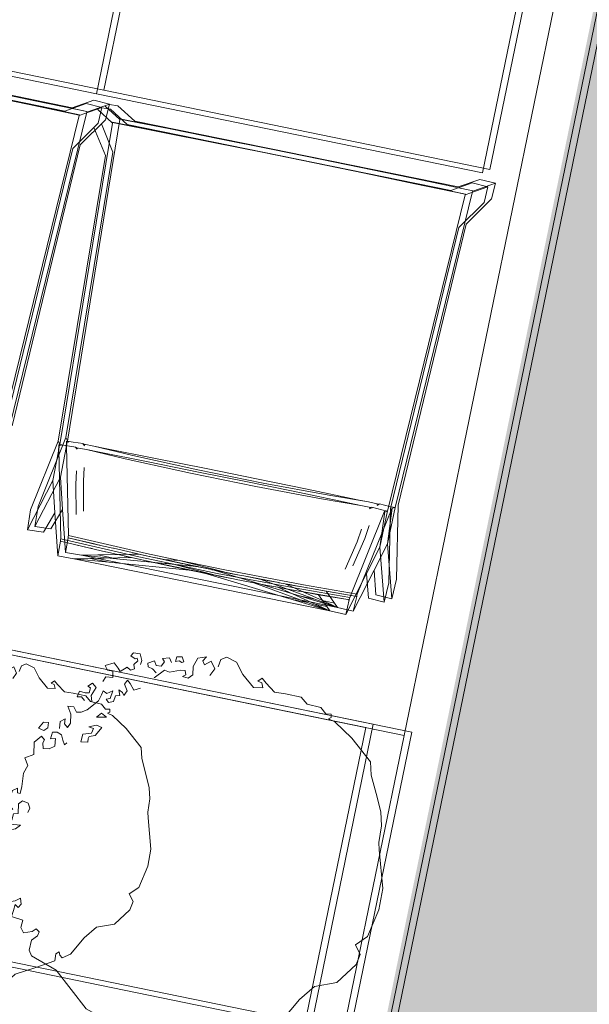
# Model space of a CAD drawing. Header units: millimetres. Extents: x 19047 to 276906, y -533553 to -451719.
# Tile 14 of 36: x 55873 to 56599, y -488402 to -487146. Entities that reach past the tile are written whole.
import ezdxf

# ---------------------------------------------------------------- set-up
doc = ezdxf.new("R2010")
doc.units = ezdxf.units.MM
doc.header["$MEASUREMENT"] = 0
doc.linetypes.add('Przerywana długa', pattern=[1300, 1000, -300])
for name, color, linetype, lineweight in [('0_Nr_pióra__92', 7, 'Continuous', 13), ('PZT - ogródek_Nr_pióra__101', 7, 'Continuous', 5), ('PZT - ogródek_Nr_pióra__161', 7, 'Continuous', 5), ('PZT_Nr_pióra__1', 7, 'Continuous', 13)]:
    doc.layers.add(name, color=color, linetype=linetype, lineweight=lineweight)
doc.layers.add('PZT - ogródek', color=7, linetype='Continuous')

# ---------------------------------------------------------------- blocks, each defined once
blk = doc.blocks.new('Dach_1', base_point=(32.7866, -701.2606))
at = {"layer": '0_Nr_pióra__92', "linetype": 'Przerywana długa', "flags": 128}
for points in [[(34.3901, -705.8786), (35.2354, -701.7636)], [(31.9413, -705.3756), (34.3901, -705.8786)]]:
    blk.add_lwpolyline(points, dxfattribs=at)
blk = doc.blocks.new('Drzewo rzut 19_2')
at = {"layer": 'PZT - ogródek_Nr_pióra__101', "linetype": 'Continuous'}
for p, q in [((-37.3, 187.3), (-30.1, 189.1)), ((-30.1, 189.1), (8.5, 198.9)), ((8.5, 198.9), (30.5, 198.7)), ((30.5, 198.7), (59.3, 191.5)), ((59.3, 191.5), (69.5, 180.7)), ((-103.8, 168.7), (-86.4, 176.5)), ((-86.4, 176.5), (-68.4, 184.3)), ((-68.4, 184.3), (-54.7, 187.3)), ((-54.7, 187.3), (-37.3, 187.3)), ((69.5, 180.7), (78.4, 187.3)), ((78.4, 187.3), (89.2, 184.9)), ((89.2, 184.9), (110.4, 168.4)), ((-138, 142.9), (-117.4, 165.6)), ((-117.4, 165.6), (-103.8, 168.7)), ((110.4, 168.4), (118.2, 146.5)), ((-151.8, 123.1), (-138, 142.9)), ((118.2, 146.5), (133.9, 133.4)), ((133.9, 133.4), (157.5, 119.5)), ((-159, 118.3), (-155.4, 118.9)), ((-158.4, 112.9), (-159, 118.3)), ((-155.4, 118.9), (-153.6, 116.5)), ((-153.6, 116.5), (-151.8, 123.1)), ((157.5, 119.5), (163.6, 109.9)), ((-165, 92.5), (-163.8, 106.9)), ((-163.8, 106.9), (-158.4, 112.9)), ((160.8, 106.3), (156.7, 104.9)), ((156.7, 104.9), (160.1, 101.1)), ((160.1, 101.1), (168.9, 101.1)), ((163.6, 109.9), (160.8, 106.3)), ((168.9, 101.1), (182, 77.6)), ((-171, 85.3), (-165, 92.5)), ((-171.6, 69.2), (-171, 85.3)), ((182, 77.6), (194.2, 54)), ((-171.6, 57.8), (-171.6, 69.2)), ((-179.4, 47.6), (-171.6, 57.8)), ((194.2, 54), (199.4, 49.6)), ((-183.6, 42.8), (-179.4, 47.6)), ((-180, 39.2), (-183.6, 42.8)), ((-178.8, 43.4), (-180, 39.2)), ((-174, 45.2), (-178.8, 43.4)), ((-172.8, 35.6), (-174, 45.2)), ((193.3, 44.4), (185.5, 22.6)), ((197.7, 44.4), (193.3, 44.4)), ((199.4, 49.6), (197.7, 44.4)), ((-184.2, 23), (-172.8, 35.6)), ((-199.2, 3.8), (-195.6, 14.6)), ((-195.6, 14.6), (-184.2, 23)), ((185.5, 22.6), (189.5, -17.8)), ((-195.6, -1.6), (-199.2, 3.8)), ((-187.8, -3.4), (-195.6, -1.6)), ((-192.6, -11.2), (-185.4, -6.4)), ((-187.8, -17.2), (-192.6, -11.2)), ((-185.4, -6.4), (-177.6, -10)), ((-193.2, -25), (-196.2, -16.6)), ((-196.2, -16.6), (-191.4, -19.6)), ((-184.2, -28.6), (-193.2, -25)), ((-191.4, -19.6), (-187.8, -17.2)), ((189.5, -17.8), (190.7, -44.6)), ((-175.8, -27.4), (-184.2, -28.6)), ((-178.8, -35.8), (-174.6, -34.6)), ((-178.2, -40.6), (-178.8, -35.8)), ((-171.6, -31.6), (-175.8, -27.4)), ((-174.6, -34.6), (-172.2, -37.6)), ((-172.2, -37.6), (-171.6, -31.6)), ((-187.1, -38.6), (-192, -41.1)), ((-192, -41.1), (-191, -46.4)), ((-191, -46.4), (-186.1, -46.9)), ((-187.6, -43.5), (-186.1, -40.6)), ((-186.1, -46.9), (-187.6, -43.5)), ((-186.1, -40.6), (-187.1, -38.6)), ((-174.6, -51.4), (-178.2, -40.6)), ((190.7, -44.6), (178.5, -79.6)), ((-184.7, -50.8), (-189.1, -53.8)), ((-189.1, -53.8), (-187.1, -60.6)), ((-187.1, -60.6), (-184.2, -58.2)), ((-184.2, -58.2), (-179.3, -60.6)), ((-179.3, -60.6), (-178.8, -66)), ((-175.8, -56.8), (-174.6, -51.4)), ((-166.2, -65.8), (-175.8, -56.8)), ((-178.8, -66), (-183.2, -68.4)), ((-183.2, -68.4), (-179.8, -74.7)), ((-179.8, -74.7), (-176.4, -73.8)), ((-176.4, -73.8), (-174.9, -68.9)), ((-174.9, -68.9), (-171.5, -64.5)), ((-181.7, -81.1), (-188.1, -84)), ((-188.1, -84), (-188.1, -90.8)), ((-183.3, -86.2), (-180.8, -85)), ((-182.3, -88.2), (-183.3, -86.2)), ((-177.4, -81.6), (-181.7, -81.1)), ((-180.8, -85), (-176.4, -88.4)), ((-176.4, -88.4), (-172, -86.9)), ((-172, -86.9), (-170, -90.8)), ((-156.6, -89.1), (-150.6, -84.3)), ((-150.6, -84.3), (-153.6, -77.7)), ((178.5, -79.6), (144.4, -116.2)), ((-188.1, -90.8), (-184.7, -92.8)), ((-184.7, -92.8), (-182.3, -88.2)), ((-170, -90.8), (-172.5, -94.7)), ((-172.5, -94.7), (-167.1, -101.1)), ((-159.6, -92.1), (-156.6, -89.1)), ((-154.8, -94.5), (-159.6, -92.1)), ((-148.8, -90.9), (-154.8, -94.5)), ((-143.4, -93.3), (-148.8, -90.9)), ((-148.2, -99.3), (-146.4, -95.1)), ((-142.8, -97.5), (-148.2, -99.3)), ((-146.4, -95.1), (-143.4, -93.3)), ((-141.6, -101.7), (-142.8, -97.5)), ((-170, -103.5), (-174.9, -108.4)), ((-174.9, -108.4), (-170.5, -117.2)), ((-167.1, -101.1), (-170, -103.5)), ((-166.2, -114.2), (-166.1, -108.4)), ((-166.1, -108.4), (-159.8, -107.4)), ((-159.8, -107.4), (-159.3, -114.7)), ((-142.8, -110.7), (-146.4, -105.3)), ((-146.4, -105.3), (-138, -106.5)), ((-144.6, -114.9), (-142.8, -110.7)), ((-135.6, -102.9), (-141.6, -101.7)), ((-138, -106.5), (-136.8, -110.7)), ((-136.8, -110.7), (-133.8, -107.7)), ((-133.8, -107.7), (-135.6, -102.9)), ((-118.8, -107.1), (-121.8, -113.1)), ((-117, -117.3), (-118.8, -107.1)), ((-107.6, -110.3), (-109.1, -116.2)), ((-103.2, -112.8), (-107.6, -110.3)), ((-98.3, -115.7), (-103.2, -112.8)), ((-170.5, -117.2), (-166.2, -114.2)), ((-159.3, -114.7), (-153.9, -116.7)), ((-147, -122.7), (-150.6, -126.9)), ((-138, -126.3), (-147, -122.7)), ((-140.4, -116.1), (-144.6, -114.9)), ((-133.8, -117.9), (-140.4, -116.1)), ((-132, -124.5), (-138, -126.3)), ((-123, -128.1), (-133.8, -117.9)), ((-121.8, -113.1), (-117, -117.3)), ((-109.1, -116.2), (-106.1, -123.5)), ((-106.1, -123.5), (-105.2, -118.6)), ((-105.2, -118.6), (-100.3, -119.6)), ((-100.3, -119.6), (-97.8, -128.4)), ((-96.4, -121.6), (-98.3, -115.7)), ((-94.4, -122), (-96.4, -121.6)), ((-90.5, -122), (-94.4, -122)), ((-89.6, -128.9), (-90.5, -122)), ((144.4, -116.2), (133.9, -143.3)), ((-150.6, -126.9), (-147, -131.1)), ((-147, -131.1), (-145.8, -128.1)), ((-145.8, -128.1), (-140.4, -128.7)), ((-140.4, -128.7), (-139.8, -132.9)), ((-139.8, -132.9), (-140.4, -138.9)), ((-135, -135.9), (-132, -132.3)), ((-134.4, -140.1), (-135, -135.9)), ((-119.4, -133.5), (-123, -128.1)), ((-118.8, -138.3), (-119.4, -133.5)), ((-97.8, -128.4), (-89.6, -128.9)), ((-140.4, -138.9), (-134.4, -140.1)), ((-123.6, -141.9), (-118.8, -138.3)), ((-123.6, -147.9), (-123.6, -141.9)), ((-115.8, -143.7), (-123.6, -147.9)), ((-106.8, -142.5), (-115.8, -143.7)), ((-106.8, -153.3), (-110.4, -148.5)), ((-110.4, -148.5), (-105, -148.5)), ((-102, -144.9), (-106.8, -142.5)), ((-105, -148.5), (-102, -144.9)), ((-95.4, -154.5), (-93.6, -149.7)), ((-93.6, -149.7), (-88.2, -147.3)), ((-88.2, -147.3), (-84, -144.9)), ((-84, -144.9), (-86.4, -143.1)), ((108.6, -139.8), (106, -143.3)), ((106, -143.3), (109.5, -146.8)), ((113, -140.7), (108.6, -139.8)), ((109.5, -146.8), (112.3, -155.2)), ((118.2, -145.9), (113, -140.7)), ((128.7, -146.8), (118.2, -145.9)), ((133.9, -143.3), (128.7, -146.8)), ((-99.6, -152.7), (-106.8, -153.3)), ((-94.8, -159.3), (-95.4, -154.5)), ((-87.6, -159.9), (-94.8, -159.3)), ((-81, -154.5), (-88.8, -155.1)), ((-88.8, -155.1), (-87.6, -159.9)), ((-77.4, -159.9), (-81, -154.5)), ((-76.8, -165.9), (-77.4, -159.9)), ((83.8, -162.3), (77.8, -164.1)), ((87.4, -164.7), (83.8, -162.3)), ((99.4, -158.1), (97.6, -170.1)), ((107.3, -158.9), (99.4, -158.1)), ((112.3, -155.2), (107.3, -158.9)), ((-98.4, -164.7), (-103.8, -164.7)), ((-103.8, -164.7), (-103.4, -170)), ((-103.4, -170), (-96.4, -173.7)), ((-94.8, -168.3), (-98.4, -164.7)), ((-96.4, -173.7), (-94.8, -168.3)), ((-88.8, -169.5), (-85.8, -165.9)), ((-81.6, -176.1), (-88.8, -169.5)), ((-85.8, -165.9), (-82.2, -167.1)), ((-82.2, -167.1), (-76.8, -165.9)), ((-69, -174.3), (-81.6, -176.1)), ((-64.2, -182.7), (-69, -174.3)), ((-20.5, -177.9), (-19.3, -171.9)), ((-19.3, -171.9), (-14.5, -169.5)), ((-14.5, -169.5), (-9.7, -170.7)), ((70.1, -174.9), (64.7, -177.9)), ((79.3, -175.4), (70.1, -174.9)), ((77.8, -164.1), (81.4, -168.9)), ((78.4, -178.5), (79.3, -175.4)), ((81.4, -168.9), (84.4, -177.9)), ((85, -168.3), (87.4, -164.7)), ((91.5, -169), (85, -168.3)), ((97.6, -170.1), (91.5, -169)), ((-57.1, -178.5), (-64.2, -182.7)), ((-48.7, -181.5), (-57.1, -178.5)), ((-34.9, -180.9), (-48.7, -181.5)), ((-27.7, -181.5), (-34.9, -180.9)), ((-32.5, -185.1), (-27.7, -184.5)), ((-29.5, -189.9), (-32.5, -185.1)), ((-27.7, -184.5), (-27.7, -181.5)), ((-16.9, -181.5), (-20.5, -177.9)), ((-7.3, -180.3), (-16.9, -181.5)), ((-10.3, -186.3), (-16.3, -192.3)), ((-6.1, -185.1), (-7.3, -180.3)), ((0.5, -185.7), (-6.1, -185.1)), ((-0.7, -191.1), (0.5, -185.7)), ((8.9, -180.3), (4.1, -176.1)), ((4.1, -176.1), (4.7, -182.7)), ((4.7, -182.7), (5.9, -189.3)), ((10.7, -185.7), (8.9, -180.3)), ((16.7, -183.3), (10.7, -185.7)), ((24.5, -186.9), (16.7, -183.3)), ((28.7, -189.3), (24.5, -186.9)), ((35.9, -184.5), (33.5, -187.5)), ((33.5, -187.5), (34.5, -190.8)), ((43.3, -188.7), (35.9, -184.5)), ((64.7, -177.9), (54.5, -188.7)), ((79, -181.5), (78.4, -178.5)), ((84.4, -177.9), (79, -181.5)), ((-16.3, -192.3), (-29.5, -189.9)), ((5.9, -189.3), (-0.7, -191.1)), ((11.9, -191.7), (8.3, -199.5)), ((8.3, -199.5), (16.1, -197.1)), ((16.1, -191.7), (11.9, -191.7)), ((16.1, -197.1), (16.1, -191.7)), ((26.1, -192.4), (28.7, -189.3)), ((34.5, -190.8), (26.1, -192.4)), ((46.1, -193.5), (43.3, -188.7)), ((50.3, -194.7), (46.1, -193.5)), ((55.7, -191.1), (50.3, -194.7)), ((54.5, -188.7), (55.7, -191.1))]:
    blk.add_line(p, q, dxfattribs=at)
blk = doc.blocks.new('Drzewo rzut 19')
at = {"layer": 'PZT - ogródek_Nr_pióra__101', "linetype": 'Continuous'}
for p, q in [((-37.6, 236.3), (10.6, 248.7)), ((10.6, 248.7), (38.1, 248.3)), ((38.1, 248.3), (74.1, 239.3)), ((74.1, 239.3), (86.8, 225.8)), ((-108, 220.6), (-85.6, 230.3)), ((-85.6, 230.3), (-68.3, 234.1)), ((-68.3, 234.1), (-46.6, 234.1)), ((-46.6, 234.1), (-37.6, 236.3)), ((86.8, 225.8), (98.1, 234.1)), ((98.1, 234.1), (111.6, 231.1)), ((111.6, 231.1), (138, 210.5)), ((-129.8, 210.9), (-108, 220.6)), ((-172.5, 178.6), (-146.7, 207.1)), ((-146.7, 207.1), (-129.8, 210.9)), ((138, 210.5), (147.8, 183.2)), ((-189.7, 153.9), (-172.5, 178.6)), ((147.8, 183.2), (167.4, 166.8)), ((167.4, 166.8), (196.9, 149.3)), ((-192, 145.6), (-189.7, 153.9)), ((-204.7, 133.7), (-198, 141.2)), ((-198.7, 147.9), (-194.2, 148.6)), ((-198, 141.2), (-198.7, 147.9)), ((-194.2, 148.6), (-192, 145.6)), ((196.9, 149.3), (204.5, 137.3)), ((-206.2, 115.7), (-204.7, 133.7)), ((201.1, 132.8), (195.9, 131.1)), ((195.9, 131.1), (200.2, 126.4)), ((200.2, 126.4), (211.1, 126.4)), ((204.5, 137.3), (201.1, 132.8)), ((211.1, 126.4), (227.5, 97)), ((-213.7, 106.7), (-206.2, 115.7)), ((-214.5, 86.4), (-213.7, 106.7)), ((227.5, 97), (242.7, 67.5)), ((-214.5, 72.2), (-214.5, 86.4)), ((-224.2, 59.5), (-214.5, 72.2)), ((242.7, 67.5), (249.3, 62)), ((-229.5, 53.5), (-224.2, 59.5)), ((-225, 49), (-229.5, 53.5)), ((-223.5, 54.2), (-225, 49)), ((-217.5, 56.5), (-223.5, 54.2)), ((-216, 44.5), (-217.5, 56.5)), ((241.6, 55.5), (231.8, 28.2)), ((247.1, 55.5), (241.6, 55.5)), ((249.3, 62), (247.1, 55.5)), ((-230.2, 28.7), (-216, 44.5)), ((-244.4, 18.2), (-230.2, 28.7)), ((231.8, 28.2), (236.9, -22.3)), ((-248.9, 4.8), (-244.4, 18.2)), ((-244.4, -2), (-248.9, 4.8)), ((-234.7, -4.2), (-244.4, -2)), ((-240.7, -14), (-231.7, -8)), ((-231.7, -8), (-222, -12.5)), ((-241.4, -31.2), (-245.2, -20.7)), ((-245.2, -20.7), (-239.2, -24.5)), ((-234.7, -21.5), (-240.7, -14)), ((-239.2, -24.5), (-234.7, -21.5)), ((236.9, -22.3), (238.4, -55.8)), ((-230.2, -35.7), (-241.4, -31.2)), ((-219.7, -34.2), (-230.2, -35.7)), ((-214.5, -39.5), (-219.7, -34.2)), ((-233.9, -48.3), (-240, -51.3)), ((-232.7, -50.7), (-233.9, -48.3)), ((-223.5, -44.7), (-218.2, -43.2)), ((-222.7, -50.7), (-223.5, -44.7)), ((-218.2, -43.2), (-215.2, -47)), ((-215.2, -47), (-214.5, -39.5)), ((-240, -51.3), (-238.8, -58.1)), ((-238.8, -58.1), (-232.7, -58.7)), ((-234.5, -54.4), (-232.7, -50.7)), ((-232.7, -58.7), (-234.5, -54.4)), ((-218.2, -64.2), (-222.7, -50.7)), ((238.4, -55.8), (223.1, -99.5)), ((-230.8, -63.5), (-236.3, -67.2)), ((-236.3, -67.2), (-233.9, -75.7)), ((-233.9, -75.7), (-230.2, -72.7)), ((-230.2, -72.7), (-224.1, -75.7)), ((-219.7, -70.9), (-218.2, -64.2)), ((-207.7, -82.2), (-219.7, -70.9)), ((-223.5, -82.4), (-229, -85.5)), ((-229, -85.5), (-224.7, -93.4)), ((-224.1, -75.7), (-223.5, -82.4)), ((-220.5, -92.2), (-218.6, -86.1)), ((-218.6, -86.1), (-214.4, -80.6)), ((-224.7, -93.4), (-220.5, -92.2)), ((-188.2, -105.4), (-192, -97.2)), ((223.1, -99.5), (180.5, -145.3)), ((-227.2, -101.3), (-235.1, -105)), ((-235.1, -105), (-235.1, -113.5)), ((-230.8, -116), (-227.9, -110.2)), ((-229.1, -107.8), (-226, -106.2)), ((-227.9, -110.2), (-229.1, -107.8)), ((-221.7, -102), (-227.2, -101.3)), ((-226, -106.2), (-220.5, -110.5)), ((-220.5, -110.5), (-215, -108.7)), ((-215, -108.7), (-212.5, -113.5)), ((-199.5, -115.2), (-195.7, -111.4)), ((-195.7, -111.4), (-188.2, -105.4)), ((-235.1, -113.5), (-230.8, -116)), ((-212.5, -113.5), (-215.6, -118.4)), ((-215.6, -118.4), (-208.9, -126.3)), ((-193.5, -118.2), (-199.5, -115.2)), ((-186, -113.7), (-193.5, -118.2)), ((-179.2, -116.7), (-186, -113.7)), ((-185.2, -124.2), (-183, -118.9)), ((-178.5, -121.9), (-185.2, -124.2)), ((-183, -118.9), (-179.2, -116.7)), ((-177, -127.2), (-178.5, -121.9)), ((-212.5, -129.4), (-218.6, -135.5)), ((-218.6, -135.5), (-213.2, -146.5)), ((-208.9, -126.3), (-212.5, -129.4)), ((-207.8, -142.7), (-207.7, -135.5)), ((-207.7, -135.5), (-199.7, -134.3)), ((-199.7, -134.3), (-199.1, -143.4)), ((-178.5, -138.4), (-183, -131.7)), ((-183, -131.7), (-172.5, -133.2)), ((-169.5, -128.7), (-177, -127.2)), ((-172.5, -133.2), (-171, -138.4)), ((-171, -138.4), (-167.2, -134.7)), ((-167.2, -134.7), (-169.5, -128.7)), ((-148.5, -133.9), (-152.3, -141.4)), ((-146.3, -146.6), (-148.5, -133.9)), ((-134.5, -137.9), (-136.3, -145.2)), ((-129, -141), (-134.5, -137.9)), ((-213.2, -146.5), (-207.8, -142.7)), ((-199.1, -143.4), (-192.4, -145.9)), ((-180.7, -143.6), (-178.5, -138.4)), ((-175.5, -145.1), (-180.7, -143.6)), ((-167.2, -147.4), (-175.5, -145.1)), ((-153.8, -160.1), (-167.2, -147.4)), ((-152.3, -141.4), (-146.3, -146.6)), ((-136.3, -145.2), (-132.7, -154.4)), ((-132.7, -154.4), (-131.5, -148.3)), ((-131.5, -148.3), (-125.4, -149.5)), ((-122.9, -144.6), (-129, -141)), ((-125.4, -149.5), (-122.3, -160.5)), ((-120.5, -152), (-122.9, -144.6)), ((180.5, -145.3), (167.4, -179.1)), ((-183.7, -153.4), (-188.2, -158.6)), ((-188.2, -158.6), (-183.7, -163.9)), ((-172.5, -157.9), (-183.7, -153.4)), ((-183.7, -163.9), (-182.2, -160.1)), ((-182.2, -160.1), (-175.5, -160.9)), ((-175.5, -160.9), (-174.7, -166.1)), ((-165, -155.6), (-172.5, -157.9)), ((-149.3, -166.9), (-153.8, -160.1)), ((-122.3, -160.5), (-111.9, -161.1)), ((-118, -152.6), (-120.5, -152)), ((-113.2, -152.6), (-118, -152.6)), ((-111.9, -161.1), (-113.2, -152.6)), ((-174.7, -166.1), (-175.5, -173.6)), ((-175.5, -173.6), (-168, -175.1)), ((-168.7, -169.9), (-165, -165.4)), ((-168, -175.1), (-168.7, -169.9)), ((-154.5, -177.4), (-148.5, -172.9)), ((-148.5, -172.9), (-149.3, -166.9)), ((135.8, -174.7), (132.5, -179.1)), ((141.2, -175.8), (135.8, -174.7)), ((147.8, -182.4), (141.2, -175.8)), ((-154.5, -184.9), (-154.5, -177.4)), ((-144.8, -179.6), (-154.5, -184.9)), ((-133.5, -178.1), (-144.8, -179.6)), ((-133.5, -191.6), (-138, -185.6)), ((-138, -185.6), (-131.3, -185.6)), ((-127.5, -181.1), (-133.5, -178.1)), ((-131.3, -185.6), (-127.5, -181.1)), ((-119.3, -193.1), (-117, -187.1)), ((-117, -187.1), (-110.3, -184.1)), ((-110.3, -184.1), (-105, -181.1)), ((-105, -181.1), (-108, -178.9)), ((132.5, -179.1), (136.9, -183.5)), ((136.9, -183.5), (140.4, -194)), ((160.9, -183.5), (147.8, -182.4)), ((167.4, -179.1), (160.9, -183.5)), ((-124.5, -190.9), (-133.5, -191.6)), ((-118.5, -199.1), (-119.3, -193.1)), ((-109.5, -199.9), (-118.5, -199.1)), ((-101.3, -193.1), (-111, -193.9)), ((-111, -193.9), (-109.5, -199.9)), ((-96.8, -199.9), (-101.3, -193.1)), ((-96.1, -207.3), (-96.8, -199.9)), ((124.3, -197.6), (122, -212.6)), ((134.1, -198.6), (124.3, -197.6)), ((140.4, -194), (134.1, -198.6)), ((-123, -205.8), (-129.8, -205.8)), ((-129.8, -205.8), (-129.3, -212.4)), ((-129.3, -212.4), (-120.5, -217.2)), ((-118.5, -210.3), (-123, -205.8)), ((-120.5, -217.2), (-118.5, -210.3)), ((-111, -211.8), (-107.3, -207.3)), ((-102, -220.1), (-111, -211.8)), ((-107.3, -207.3), (-102.8, -208.8)), ((-102.8, -208.8), (-96.1, -207.3)), ((-24.1, -214.8), (-18.1, -211.8)), ((-18.1, -211.8), (-12.1, -213.3)), ((104.8, -202.9), (97.3, -205.1)), ((97.3, -205.1), (101.8, -211.1)), ((101.8, -211.1), (105.6, -222.3)), ((109.3, -205.8), (104.8, -202.9)), ((106.3, -210.3), (109.3, -205.8)), ((114.3, -211.2), (106.3, -210.3)), ((122, -212.6), (114.3, -211.2)), ((-86.3, -217.8), (-102, -220.1)), ((-80.3, -228.3), (-86.3, -217.8)), ((-71.3, -223.1), (-80.3, -228.3)), ((-60.8, -226.8), (-71.3, -223.1)), ((-43.6, -226.1), (-60.8, -226.8)), ((-34.6, -226.8), (-43.6, -226.1)), ((-25.6, -222.3), (-24.1, -214.8)), ((-21.1, -226.8), (-25.6, -222.3)), ((-9.1, -225.3), (-21.1, -226.8)), ((-7.6, -231.3), (-9.1, -225.3)), ((11.1, -225.3), (5.1, -220.1)), ((5.1, -220.1), (5.9, -228.3)), ((13.4, -232.1), (11.1, -225.3)), ((80.8, -222.3), (68.1, -235.8)), ((87.6, -218.6), (80.8, -222.3)), ((99.1, -219.3), (87.6, -218.6)), ((98.1, -223.1), (99.1, -219.3)), ((98.8, -226.8), (98.1, -223.1)), ((105.6, -222.3), (98.8, -226.8)), ((-40.6, -231.3), (-34.6, -230.6)), ((-36.8, -237.3), (-40.6, -231.3)), ((-20.4, -240.3), (-36.8, -237.3)), ((-34.6, -230.6), (-34.6, -226.8)), ((-12.9, -232.8), (-20.4, -240.3)), ((0.6, -232.1), (-7.6, -231.3)), ((-0.9, -238.8), (0.6, -232.1)), ((7.4, -236.6), (-0.9, -238.8)), ((5.9, -228.3), (7.4, -236.6)), ((20.9, -229.1), (13.4, -232.1)), ((30.6, -233.6), (20.9, -229.1)), ((35.9, -236.6), (30.6, -233.6)), ((32.6, -240.5), (35.9, -236.6)), ((43.1, -238.5), (32.6, -240.5)), ((44.8, -230.6), (41.9, -234.3)), ((41.9, -234.3), (43.1, -238.5)), ((54.1, -235.9), (44.8, -230.6)), ((57.6, -241.8), (54.1, -235.9)), ((68.1, -235.8), (69.6, -238.8)), ((14.9, -239.6), (10.4, -249.3)), ((10.4, -249.3), (20.1, -246.3)), ((20.1, -239.6), (14.9, -239.6)), ((20.1, -246.3), (20.1, -239.6)), ((62.8, -243.3), (57.6, -241.8)), ((69.6, -238.8), (62.8, -243.3))]:
    blk.add_line(p, q, dxfattribs=at)

msp = doc.modelspace()

# ---------------------------------------------------------------- hatches: boundary and pattern name
at = {"layer": 'PZT_Nr_pióra__1', "linetype": 'Continuous'}
h = msp.add_hatch(color=256, dxfattribs=at)
h.paths.add_polyline_path([(57331.1, -483636.6), (70109.3, -486261.5), (68236.4, -495378.7), (55458.2, -492753.7)])
h.paths.add_polyline_path([(69731.4, -486510.6), (57580.2, -484014.4), (55852.2, -492426.3), (68003.5, -494922.5)], flags=0)
h = msp.add_hatch(color=256, dxfattribs=at)
h.paths.add_polyline_path([(57321.5, -483641), (70099.7, -486265.9), (68226.8, -495383), (55448.6, -492758.1)])
h.paths.add_polyline_path([(69721.9, -486514.9), (57570.6, -484018.8), (55842.6, -492430.7), (67993.9, -494926.8)], flags=0)

# ---------------------------------------------------------------- linework, layer by layer
at = {"layer": 'PZT - ogródek_Nr_pióra__161', "linetype": 'Continuous'}
for p, q in [((55970.7, -487240.5), (56076.2, -486726.8)), ((55970.7, -487240.5), (56076.2, -486726.8)), ((55980.2, -487236.1), (56085.8, -486722.4)), ((55980.2, -487236.1), (56085.8, -486722.4)), ((56462.5, -487341.5), (56568.1, -486827.8)), ((56472.1, -487337.2), (56577.7, -486823.4)), ((55478.8, -487139.4), (55970.7, -487240.5)), ((55488.4, -487135.1), (55980.2, -487236.1)), ((55930.3, -487262.8), (55518, -487178.8)), ((55939.9, -487258.4), (55527.6, -487174.5)), ((55884.7, -487254.3), (55820.6, -487240.9)), ((55884.9, -487254), (55820.7, -487240.7)), ((55894.3, -487249.9), (55830.1, -487236.5)), ((55894.5, -487249.7), (55830.3, -487236.3)), ((55970.7, -487240.5), (56462.5, -487341.5)), ((55980.2, -487236.1), (56472.1, -487337.2)), ((55948.7, -487267.7), (55884.7, -487254.3)), ((55949, -487267.5), (55884.9, -487254)), ((55958.3, -487263.4), (55894.3, -487249.9)), ((55958.5, -487263.2), (55894.5, -487249.7)), ((55957.6, -487253.1), (55930.3, -487262.8)), ((55967.2, -487248.8), (55939.9, -487258.4)), ((55957.6, -487253.1), (55977.7, -487258.1)), ((55987.3, -487253.7), (55958.4, -487264)), ((55967.2, -487248.8), (55987.3, -487253.7)), ((55987.3, -487253.7), (55982.3, -487273.7)), ((55987.3, -487253.7), (55987.1, -487254.2)), ((55987.1, -487254.2), (55998.1, -487256)), ((55859.4, -487667.6), (55958.2, -487264)), ((55948.6, -487268.4), (55948.7, -487267.7)), ((55948.7, -487267.7), (55949, -487267.5)), ((55977.7, -487258.1), (55948.8, -487268.3)), ((55948.8, -487268.3), (55949, -487267.5)), ((55958.2, -487264), (55958.3, -487263.4)), ((55958.3, -487263.4), (55958.5, -487263.2)), ((55958.4, -487264), (55958.5, -487263.2)), ((55990.7, -487277.8), (55972.2, -487260.8)), ((55977.7, -487258.1), (55972.7, -487278.1)), ((55977.7, -487258.1), (55977.6, -487258.6)), ((55977.6, -487258.6), (55988.5, -487260.3)), ((56000.3, -487273.4), (55981.8, -487256.4)), ((56009.9, -487279.9), (55988.5, -487260.3)), ((56019.5, -487275.5), (55998.1, -487256)), ((55849.8, -487671.9), (55948.6, -487268.4)), ((55924, -487688), (55990.9, -487277.9)), ((55933.6, -487683.6), (56000.5, -487273.5)), ((55972.7, -487278.1), (55940.5, -487310.2)), ((55982.3, -487273.7), (55950.1, -487305.8)), ((55991.6, -487315.2), (55976.9, -487279)), ((55990.9, -487277), (55990.7, -487277.8)), ((56055.1, -487289.6), (55990.9, -487277)), ((55991, -487277.2), (55990.9, -487277)), ((55991, -487277.2), (55990.9, -487277.9)), ((56055.2, -487289.9), (55991, -487277.2)), ((56000.5, -487272.6), (56000.3, -487273.4)), ((56064.7, -487285.2), (56000.5, -487272.6)), ((56000.6, -487272.9), (56000.5, -487272.6)), ((56000.6, -487272.9), (56000.5, -487273.5)), ((56064.8, -487285.5), (56000.6, -487272.9)), ((56422.2, -487363.8), (56009.9, -487279.9)), ((56431.8, -487359.5), (56019.5, -487275.5)), ((55982, -487319.5), (55967.4, -487283.4)), ((56119.5, -487302.4), (56055.1, -487289.6)), ((56119.5, -487302.6), (56055.2, -487289.9)), ((56129.1, -487298), (56064.7, -487285.2)), ((56129.1, -487298.3), (56064.8, -487285.5)), ((56183.9, -487315.4), (56119.5, -487302.4)), ((56183.8, -487315.6), (56119.5, -487302.6)), ((56193.4, -487311), (56129.1, -487298)), ((56193.4, -487311.2), (56129.1, -487298.3)), ((55940.5, -487310.2), (55853.5, -487668.7)), ((55950.1, -487305.8), (55863.1, -487664.4)), ((55931.5, -487679.2), (55991.6, -487315.2)), ((56248.2, -487328.7), (56183.8, -487315.6)), ((56248.2, -487328.5), (56183.9, -487315.4)), ((56257.8, -487324.1), (56193.4, -487311)), ((56257.8, -487324.3), (56193.4, -487311.2)), ((55921.9, -487683.6), (55982, -487319.5)), ((56312.6, -487341.7), (56248.2, -487328.5)), ((56312.4, -487341.9), (56248.2, -487328.7)), ((56322.1, -487337.3), (56257.8, -487324.1)), ((56322, -487337.6), (56257.8, -487324.3)), ((56376.6, -487355.3), (56312.4, -487341.9)), ((56376.8, -487355.1), (56312.6, -487341.7)), ((56386.2, -487350.9), (56322, -487337.6)), ((56386.4, -487350.7), (56322.1, -487337.3)), ((56440.6, -487368.8), (56376.6, -487355.3)), ((56440.8, -487368.6), (56376.8, -487355.1)), ((56450.2, -487364.4), (56386.2, -487350.9)), ((56450.4, -487364.2), (56386.4, -487350.7)), ((56449.5, -487354.2), (56422.2, -487363.8)), ((56459.1, -487349.8), (56431.8, -487359.5)), ((56449.5, -487354.2), (56469.6, -487359.1)), ((56479.2, -487354.8), (56450.3, -487365)), ((56459.1, -487349.8), (56479.2, -487354.8)), ((56479.2, -487354.8), (56474.2, -487374.8)), ((56351.3, -487768.6), (56450.1, -487365.1)), ((56469.6, -487359.1), (56440.7, -487369.4)), ((56450.1, -487365.1), (56450.2, -487364.4)), ((56450.2, -487364.4), (56450.4, -487364.2)), ((56450.3, -487365), (56450.4, -487364.2)), ((56469.6, -487359.1), (56464.6, -487379.1)), ((56341.7, -487773), (56440.5, -487369.4)), ((56464.6, -487379.1), (56432.4, -487411.2)), ((56440.5, -487369.4), (56440.6, -487368.8)), ((56440.6, -487368.8), (56440.8, -487368.6)), ((56440.7, -487369.4), (56440.8, -487368.6)), ((56474.2, -487374.8), (56442, -487406.9)), ((56432.4, -487411.2), (56345.4, -487769.8)), ((56442, -487406.9), (56355, -487765.4)), ((55896.2, -487767), (55931.5, -487679.2)), ((55931.5, -487679.2), (55933.6, -487683.5)), ((55886.6, -487771.4), (55921.9, -487683.6)), ((55921.9, -487683.6), (55924, -487687.8)), ((55922.3, -487696.5), (55922.7, -487688.8)), ((55924, -487687.8), (55922.7, -487688.8)), ((55922.7, -487688.8), (55922.8, -487694.1)), ((55923.7, -487689), (55922.8, -487694.1)), ((55922.8, -487694.1), (55925.3, -487808.4)), ((55924, -487687.8), (55923.7, -487689)), ((55925.8, -487689.4), (55923.7, -487689)), ((55924, -487688), (55924, -487687.8)), ((55931.2, -487689.4), (55924, -487688)), ((55924.7, -487729.8), (55931.9, -487692.1)), ((55944.3, -487691.3), (55931.2, -487689.4)), ((55931.9, -487692.1), (55932.3, -487684.4)), ((55933.6, -487683.5), (55932.3, -487684.4)), ((55932.3, -487684.4), (55932.4, -487689.7)), ((55933.3, -487684.6), (55932.4, -487689.7)), ((55932.4, -487689.7), (55934.9, -487804)), ((55933.6, -487683.5), (55933.3, -487684.6)), ((55935.4, -487685.1), (55933.3, -487684.6)), ((55933.6, -487683.6), (55933.6, -487683.5)), ((55940.8, -487685), (55933.6, -487683.6)), ((55953.9, -487687), (55940.8, -487685)), ((55944, -487691.5), (55944.3, -487691.3)), ((55944.2, -487691.9), (55944, -487691.5)), ((55944.3, -487691.3), (55944.2, -487691.9)), ((55944.2, -487691.9), (55946.4, -487693.4)), ((55945.1, -487693.1), (55944.2, -487691.9)), ((55944.2, -487691.9), (55944.7, -487692)), ((55946.3, -487693.3), (55944.7, -487692)), ((55944.7, -487692), (55945.4, -487692.2)), ((55945.9, -487694.1), (55945.1, -487693.1)), ((55945.4, -487692.2), (55957.8, -487694.6)), ((55953.6, -487687.2), (55953.9, -487687)), ((55953.8, -487687.6), (55953.6, -487687.2)), ((55953.9, -487687), (55953.8, -487687.6)), ((55953.8, -487687.6), (55955.9, -487689)), ((55954.7, -487688.7), (55953.8, -487687.6)), ((55953.8, -487687.6), (55954.2, -487687.6)), ((55955.9, -487688.9), (55954.2, -487687.6)), ((55954.2, -487687.6), (55955, -487687.8)), ((55955.5, -487689.8), (55954.7, -487688.7)), ((55955, -487687.8), (55967.4, -487690.2)), ((55957.8, -487694.6), (56007.3, -487706.3)), ((55957.8, -487694.6), (55972.2, -487697.4)), ((55967.4, -487690.2), (56016.9, -487702)), ((55967.4, -487690.2), (55981.8, -487693.1)), ((55981.8, -487693.1), (56046.1, -487705.9)), ((55915.1, -487734.2), (55922.3, -487696.5)), ((55972.2, -487697.4), (56036.5, -487710.2)), ((56007.3, -487706.3), (56090.4, -487724.7)), ((56016.9, -487702), (56100, -487720.3)), ((56046.1, -487705.9), (56110.4, -487718.8)), ((55954, -487734.8), (55955, -487717.2)), ((56036.5, -487710.2), (56100.8, -487723.2)), ((56110.4, -487718.8), (56174.8, -487731.9)), ((55924.7, -487729.8), (55892.2, -487792.5)), ((55927.4, -487770.8), (55924.7, -487729.8)), ((55944.4, -487739.1), (55945.4, -487721.6)), ((56090.4, -487724.7), (56173.7, -487741.7)), ((56100, -487720.3), (56183.3, -487737.3)), ((56100.8, -487723.2), (56165.2, -487736.3)), ((56174.8, -487731.9), (56239, -487745.2)), ((55915.1, -487734.2), (55882.6, -487796.8)), ((55917.8, -487775.1), (55915.1, -487734.2)), ((55944.7, -487777.5), (55944.4, -487739.1)), ((55954.2, -487773.2), (55954, -487734.8)), ((56165.2, -487736.3), (56229.5, -487749.5)), ((56173.7, -487741.7), (56257.4, -487757.3)), ((56183.3, -487737.3), (56267, -487752.9)), ((56239, -487745.2), (56303.2, -487758.5)), ((56229.5, -487749.5), (56293.6, -487762.9)), ((56257.4, -487757.3), (56307.6, -487765.8)), ((56267, -487752.9), (56317.2, -487761.4)), ((55892.2, -487792.5), (55896.2, -487767)), ((56293.6, -487762.9), (56307.6, -487765.8)), ((56303, -487879), (56347.5, -487769)), ((56303.2, -487758.5), (56317.2, -487761.4)), ((56307.6, -487765.8), (56320.5, -487768.5)), ((56317.2, -487761.4), (56330.1, -487764.2)), ((56320.5, -487768.5), (56318.6, -487769.1)), ((56318.8, -487770), (56320.1, -487769.4)), ((56320.1, -487769.4), (56321.6, -487768.7)), ((56320.5, -487768.5), (56321.6, -487768.7)), ((56321.6, -487768.4), (56321.7, -487768.2)), ((56321.6, -487768.7), (56321.6, -487768.4)), ((56321.9, -487768.5), (56321.6, -487768.7)), ((56334.5, -487771.5), (56321.7, -487768.2)), ((56330.1, -487764.2), (56328.2, -487764.7)), ((56328.4, -487765.7), (56329.7, -487765.1)), ((56329.7, -487765.1), (56331.1, -487764.4)), ((56330.1, -487764.2), (56331.1, -487764.4)), ((56331.4, -487764.1), (56331.1, -487764.4)), ((56331.1, -487764.4), (56331.2, -487764.1)), ((56331.2, -487764.1), (56331.3, -487763.8)), ((56344.1, -487767.1), (56331.3, -487763.8)), ((56351.4, -487768.5), (56341.5, -487814.7)), ((56347.7, -487769.5), (56341.5, -487814.7)), ((56345.4, -487769.8), (56343.5, -487864.4)), ((56351.1, -487768.6), (56344.1, -487767.1)), ((56347.7, -487769.5), (56351.1, -487768.6)), ((56351.3, -487768.6), (56351.1, -487768.6)), ((56351.4, -487768.5), (56351.3, -487768.6)), ((56355, -487765.4), (56353.1, -487860)), ((55882.6, -487796.8), (55886.6, -487771.4)), ((55903, -487799.9), (55917.8, -487775.1)), ((55912.6, -487795.5), (55927.4, -487770.8)), ((55921.5, -487830.3), (55917.8, -487775.1)), ((55931.1, -487825.9), (55927.4, -487770.8)), ((56293.5, -487883.3), (56337.9, -487773.3)), ((56341.8, -487772.9), (56331.9, -487819.1)), ((56338.1, -487773.9), (56331.9, -487819.1)), ((56341.5, -487773), (56334.5, -487771.5)), ((56338.1, -487773.9), (56341.5, -487773)), ((56341.7, -487773), (56341.5, -487773)), ((56341.8, -487772.9), (56341.7, -487773)), ((55892.2, -487792.5), (55912.6, -487795.5)), ((56318.1, -487791.6), (56312.5, -487807.8)), ((55882.6, -487796.8), (55903, -487799.9)), ((55934.4, -487807), (55931.1, -487825.9)), ((55934.6, -487805.5), (55934.4, -487807)), ((55934.4, -487807), (55971.8, -487815.9)), ((55934.4, -487807), (55968.2, -487814.9)), ((55934.9, -487804), (55934.6, -487805.5)), ((55934.9, -487804), (56034.3, -487827.1)), ((56297.3, -487842.8), (56312.5, -487807.8)), ((56308.5, -487796), (56302.9, -487812.1)), ((55924.8, -487811.4), (55921.5, -487830.3)), ((55925, -487809.9), (55924.8, -487811.4)), ((55924.8, -487811.4), (55962.2, -487820.3)), ((55924.8, -487811.4), (55958.7, -487819.3)), ((55925.3, -487808.4), (55925, -487809.9)), ((55925.3, -487808.4), (56024.8, -487831.4)), ((55962.2, -487820.3), (55958.7, -487819.3)), ((55962.2, -487820.3), (55982.1, -487824.8)), ((55962.2, -487820.3), (55963.3, -487820.3)), ((55965.2, -487820.8), (55962.2, -487820.3)), ((55971.8, -487815.9), (55968.2, -487814.9)), ((55971.8, -487815.9), (55991.7, -487820.4)), ((55971.8, -487815.9), (55972.9, -487816)), ((55974.8, -487816.4), (55971.8, -487815.9)), ((55991.8, -487820.4), (55991.7, -487820.4)), ((55992, -487820.5), (55991.8, -487820.4)), ((55992, -487820.5), (55992.1, -487820.5)), ((55992.2, -487820.5), (55992.1, -487820.5)), ((55992.4, -487820.5), (55992.2, -487820.5)), ((56034.5, -487830), (55992.4, -487820.5)), ((56287.8, -487847.2), (56302.9, -487812.1)), ((56331.9, -487819.1), (56314.9, -487852.6)), ((56341.5, -487814.7), (56324.4, -487848.3)), ((56337.3, -487889.4), (56331.9, -487819.1)), ((56346.9, -487885), (56341.5, -487814.7)), ((55921.5, -487830.3), (55921.5, -487830.3)), ((55921.5, -487830.3), (55941.9, -487833.8)), ((55931.1, -487825.9), (55931.1, -487825.9)), ((55931.1, -487825.9), (55951.5, -487829.4)), ((55972.5, -487829), (55951.5, -487829.4)), ((55951.5, -487829.4), (56277.8, -487895.9)), ((55951.5, -487829.4), (55996, -487833.8)), ((56015.2, -487832.3), (55962.9, -487833.4)), ((56024.7, -487828), (55972.5, -487829)), ((55996, -487833.8), (55972.5, -487829)), ((55982.2, -487824.8), (55982.1, -487824.8)), ((55982.4, -487824.8), (55982.3, -487824.8)), ((55982.4, -487824.8), (55982.5, -487824.8)), ((55982.6, -487824.9), (55982.5, -487824.8)), ((55982.8, -487824.9), (55982.6, -487824.9)), ((56024.9, -487834.4), (55982.8, -487824.9)), ((56006.6, -487830.5), (56015.2, -487832.3)), ((56015.4, -487832.4), (56015.2, -487832.3)), ((56020.7, -487833.5), (56015.4, -487832.4)), ((56016.2, -487826.1), (56024.7, -487828)), ((56025, -487828), (56024.7, -487828)), ((56024.8, -487831.4), (56067.1, -487840.3)), ((56030.3, -487829.2), (56025, -487828)), ((56030.3, -487829.2), (56054, -487834.4)), ((56037.9, -487830.8), (56030.3, -487829.2)), ((56034.3, -487827.1), (56076.7, -487836)), ((56034.5, -487830), (56037.9, -487830.8)), ((56038, -487830.8), (56054, -487834.4)), ((56053.1, -487834.1), (56038, -487830.8)), ((55962.9, -487833.4), (55941.9, -487833.8)), ((55941.9, -487833.8), (56268.2, -487900.2)), ((55941.9, -487833.8), (55986.4, -487838.2)), ((55986.4, -487838.2), (55962.9, -487833.4)), ((55986.4, -487838.2), (56088.7, -487848.2)), ((55996, -487833.8), (56098.3, -487843.9)), ((56020.7, -487833.5), (56044.4, -487838.8)), ((56028.3, -487835.2), (56020.7, -487833.5)), ((56024.9, -487834.4), (56028.3, -487835.2)), ((56028.5, -487835.2), (56044.4, -487838.8)), ((56043.5, -487838.5), (56028.5, -487835.2)), ((56043.5, -487838.5), (56045.4, -487838.9)), ((56044.4, -487838.8), (56043.5, -487838.5)), ((56045.4, -487838.9), (56044.4, -487838.8)), ((56044.4, -487838.8), (56063, -487842.7)), ((56045.4, -487838.9), (56063, -487842.7)), ((56046.3, -487838.9), (56045.4, -487838.9)), ((56046.3, -487838.9), (56069.7, -487844.1)), ((56067.1, -487840.3), (56046.3, -487838.9)), ((56046.3, -487838.9), (56107.8, -487852)), ((56053.1, -487834.1), (56055, -487834.5)), ((56054, -487834.4), (56053.1, -487834.1)), ((56055, -487834.5), (56054, -487834.4)), ((56054, -487834.4), (56072.5, -487838.3)), ((56055, -487834.5), (56072.5, -487838.3)), ((56055.8, -487834.6), (56055, -487834.5)), ((56055.8, -487834.6), (56079.3, -487839.7)), ((56076.7, -487836), (56055.8, -487834.6)), ((56055.9, -487834.6), (56117.3, -487847.7)), ((56063, -487842.7), (56083.5, -487847.1)), ((56063, -487842.7), (56108.1, -487852.1)), ((56067.1, -487840.3), (56124.7, -487852.5)), ((56067.1, -487840.3), (56123.5, -487855.1)), ((56070.8, -487844.3), (56069.7, -487844.1)), ((56107.6, -487852), (56070.8, -487844.3)), ((56072.5, -487838.3), (56093.1, -487842.7)), ((56072.5, -487838.3), (56117.7, -487847.7)), ((56076.7, -487836), (56134.3, -487848.1)), ((56076.7, -487836), (56133, -487850.7)), ((56080.4, -487839.9), (56079.3, -487839.7)), ((56117.2, -487847.6), (56080.4, -487839.9)), ((56097, -487843.6), (56093.1, -487842.7)), ((56097, -487843.6), (56098.3, -487843.9)), ((56098.3, -487843.9), (56117.2, -487847.6)), ((56087.4, -487847.9), (56083.5, -487847.1)), ((56087.4, -487847.9), (56088.7, -487848.2)), ((56088.7, -487848.2), (56107.6, -487852)), ((56107.6, -487852), (56108.1, -487852.1)), ((56108.1, -487852.1), (56108.2, -487852.1)), ((56108.2, -487852.1), (56108.6, -487852.2)), ((56219.9, -487885.7), (56108.2, -487852.1)), ((56109.2, -487852.3), (56108.6, -487852.2)), ((56109.3, -487852.3), (56109.2, -487852.3)), ((56126, -487855.8), (56109.3, -487852.3)), ((56111.2, -487852.7), (56109.3, -487852.3)), ((56111.2, -487852.7), (56124.6, -487855.4)), ((56111.2, -487852.7), (56126, -487855.8)), ((56123.5, -487855.1), (56111.2, -487852.7)), ((56117.2, -487847.6), (56117.7, -487847.7)), ((56117.7, -487847.7), (56117.7, -487847.7)), ((56117.7, -487847.7), (56118.2, -487847.8)), ((56229.5, -487881.3), (56117.7, -487847.7)), ((56118.8, -487847.9), (56118.2, -487847.8)), ((56118.9, -487848), (56118.8, -487847.9)), ((56135.5, -487851.4), (56118.9, -487848)), ((56120.7, -487848.3), (56118.9, -487848)), ((56120.7, -487848.3), (56134.2, -487851)), ((56120.7, -487848.3), (56135.5, -487851.4)), ((56133, -487850.7), (56120.7, -487848.3)), ((56123.5, -487855.1), (56124.6, -487855.4)), ((56145.4, -487859.5), (56124.6, -487855.4)), ((56124.6, -487855.4), (56127, -487856)), ((56124.7, -487852.5), (56225, -487871.5)), ((56126, -487855.8), (56127, -487856)), ((56127, -487856), (56126.8, -487855.8)), ((56127, -487856), (56145.4, -487859.5)), ((56133, -487850.7), (56134.2, -487851)), ((56155, -487855.1), (56134.2, -487851)), ((56134.2, -487851), (56136.5, -487851.6)), ((56134.3, -487848.1), (56234.6, -487867.2)), ((56135.5, -487851.4), (56136.5, -487851.6)), ((56136.5, -487851.6), (56136.4, -487851.5)), ((56136.5, -487851.6), (56155, -487855.1)), ((56155, -487855.1), (56155, -487855.1)), ((56155, -487855.1), (56158.3, -487855.8)), ((56158.3, -487855.8), (56180.7, -487860.3)), ((56158.3, -487855.8), (56202.9, -487864.3)), ((56314.9, -487852.6), (56288.3, -487905)), ((56324.4, -487848.3), (56297.9, -487900.6)), ((56314.9, -487852.6), (56317.3, -487884.2)), ((56324.4, -487848.3), (56326.9, -487879.9)), ((56145.4, -487859.5), (56145.4, -487859.5)), ((56145.4, -487859.5), (56148.7, -487860.2)), ((56148.7, -487860.2), (56171.2, -487864.6)), ((56148.7, -487860.2), (56193.3, -487868.7)), ((56171.2, -487864.6), (56193.3, -487868.7)), ((56239.5, -487889.7), (56171.2, -487864.6)), ((56180.7, -487860.3), (56202.9, -487864.3)), ((56249.1, -487885.3), (56180.7, -487860.3)), ((56193.5, -487868.7), (56193.3, -487868.7)), ((56194, -487868.8), (56193.5, -487868.7)), ((56194, -487868.8), (56201.7, -487870.3)), ((56194, -487868.8), (56201.4, -487870.1)), ((56201.4, -487870.1), (56201.7, -487870.3)), ((56201.4, -487870.1), (56207.3, -487871.2)), ((56201.7, -487870.3), (56209.7, -487871.8)), ((56201.7, -487870.3), (56249.2, -487891.7)), ((56203.1, -487864.3), (56202.9, -487864.3)), ((56203.6, -487864.4), (56203.1, -487864.3)), ((56203.6, -487864.4), (56211.3, -487865.9)), ((56203.6, -487864.4), (56211, -487865.8)), ((56211, -487865.8), (56211.3, -487865.9)), ((56211, -487865.8), (56216.9, -487866.8)), ((56211.3, -487865.9), (56219.3, -487867.4)), ((56211.3, -487865.9), (56258.8, -487887.3)), ((56216.9, -487866.8), (56217.2, -487866.9)), ((56217.2, -487866.9), (56219.4, -487867.3)), ((56217.2, -487866.9), (56219.3, -487867.4)), ((56220.4, -487867.5), (56219.3, -487867.4)), ((56219.3, -487867.4), (56237.7, -487870.6)), ((56219.3, -487867.4), (56220.1, -487867.4)), ((56219.4, -487867.3), (56219.4, -487867.3)), ((56219.9, -487867.4), (56219.4, -487867.3)), ((56220.5, -487867.5), (56220.4, -487867.5)), ((56220.5, -487867.5), (56237.7, -487870.6)), ((56234.6, -487867.2), (56303, -487879)), ((56238, -487870.7), (56237.7, -487870.6)), ((56238.7, -487870.8), (56238, -487870.7)), ((56239.5, -487871), (56238.7, -487870.8)), ((56343.5, -487864.4), (56337.3, -487889.4)), ((56353.1, -487860), (56346.9, -487885)), ((56207.3, -487871.2), (56207.7, -487871.3)), ((56207.7, -487871.3), (56209.8, -487871.7)), ((56207.7, -487871.3), (56209.7, -487871.8)), ((56210.8, -487871.9), (56209.7, -487871.8)), ((56209.7, -487871.8), (56228.1, -487875)), ((56209.7, -487871.8), (56210.5, -487871.8)), ((56209.8, -487871.7), (56209.8, -487871.7)), ((56210.3, -487871.8), (56209.8, -487871.7)), ((56210.9, -487871.9), (56210.8, -487871.9)), ((56210.9, -487871.9), (56228.1, -487875)), ((56225, -487871.5), (56293.5, -487883.3)), ((56228.4, -487875.1), (56228.1, -487875)), ((56229.1, -487875.2), (56228.4, -487875.1)), ((56229.9, -487875.3), (56229.1, -487875.2)), ((56249.1, -487885.3), (56229.5, -487881.3)), ((56277.8, -487895.9), (56229.5, -487881.3)), ((56229.9, -487875.3), (56253.8, -487879.7)), ((56229.9, -487875.3), (56290.9, -487885.9)), ((56239.5, -487871), (56263.4, -487875.3)), ((56239.5, -487871), (56300.5, -487881.6)), ((56253.8, -487879.7), (56290.9, -487885.9)), ((56264.4, -487894.8), (56253.8, -487879.7)), ((56263.4, -487875.3), (56300.5, -487881.6)), ((56274, -487890.4), (56263.4, -487875.3)), ((56293.1, -487884.8), (56293.5, -487883.3)), ((56297.9, -487900.6), (56302.3, -487881.9)), ((56300.5, -487881.6), (56301, -487881.7)), ((56301.5, -487881.8), (56301, -487881.7)), ((56301.5, -487881.8), (56301.9, -487881.8)), ((56302.3, -487881.9), (56301.9, -487881.8)), ((56302.3, -487881.9), (56302.7, -487880.4)), ((56302.7, -487880.4), (56303, -487879)), ((56326.9, -487879.9), (56346.9, -487885)), ((56239.5, -487889.7), (56219.9, -487885.7)), ((56268.2, -487900.2), (56219.9, -487885.7)), ((56268.2, -487900.2), (56239.5, -487889.7)), ((56277.8, -487895.9), (56249.1, -487885.3)), ((56264.4, -487894.8), (56249.2, -487891.7)), ((56249.2, -487891.7), (56268.2, -487900.2)), ((56274, -487890.4), (56258.8, -487887.3)), ((56258.8, -487887.3), (56277.8, -487895.9)), ((56268.2, -487900.2), (56264.4, -487894.8)), ((56277.8, -487895.9), (56274, -487890.4)), ((56277.8, -487895.9), (56297.9, -487900.6)), ((56288.3, -487905), (56292.8, -487886.3)), ((56290.9, -487885.9), (56291.4, -487886)), ((56291.9, -487886.1), (56291.4, -487886)), ((56291.9, -487886.1), (56292.3, -487886.2)), ((56292.8, -487886.3), (56292.3, -487886.2)), ((56292.8, -487886.3), (56293.1, -487884.8)), ((56317.3, -487884.2), (56337.3, -487889.4)), ((56268.2, -487900.2), (56288.3, -487905))]:
    msp.add_line(p, q, dxfattribs=at)
at = {"layer": 'PZT - ogródek_Nr_pióra__161', "linetype": 'Continuous', "flags": 128}
for points in [[(54328.1, -483346.4), (57271.6, -483951.1), (56325.7, -488555.8), (53382.1, -487951.1)], [(54318.5, -483350.8), (57262, -483955.4), (56316.1, -488560.2), (53372.6, -487955.5)], [(55343.9, -487843.7), (56372.4, -488055), (56271.8, -488544.7), (55243.2, -488333.5)], [(55334.3, -487848.1), (56362.8, -488059.4), (56262.2, -488549.1), (55233.7, -488337.8)], [(55383.2, -487858.1), (56313.8, -488049.3), (56235.4, -488431.3), (55304.8, -488240.1)], [(55392.8, -487853.8), (56323.4, -488044.9), (56245, -488426.9), (55314.4, -488235.8)]]:
    msp.add_lwpolyline(points, close=True, dxfattribs=at)

# ---------------------------------------------------------------- block references
at = {"linetype": 'Continuous', "xscale": 1000, "yscale": 1000, "zscale": 1000}
msp.add_blockref('Dach_1', (54759.3, -483441.3), dxfattribs=at)
at = {"layer": 'PZT - ogródek', "color": 8, "linetype": 'Continuous', "lineweight": 5, "zscale": 1000, "rotation": 260.6977203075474}
for name, p in [('Drzewo rzut 19', (56091.8, -488204.1)), ('Drzewo rzut 19_2', (55845.1, -488163.7))]:
    msp.add_blockref(name, p, dxfattribs=at)

doc.saveas('drawing.dxf')
